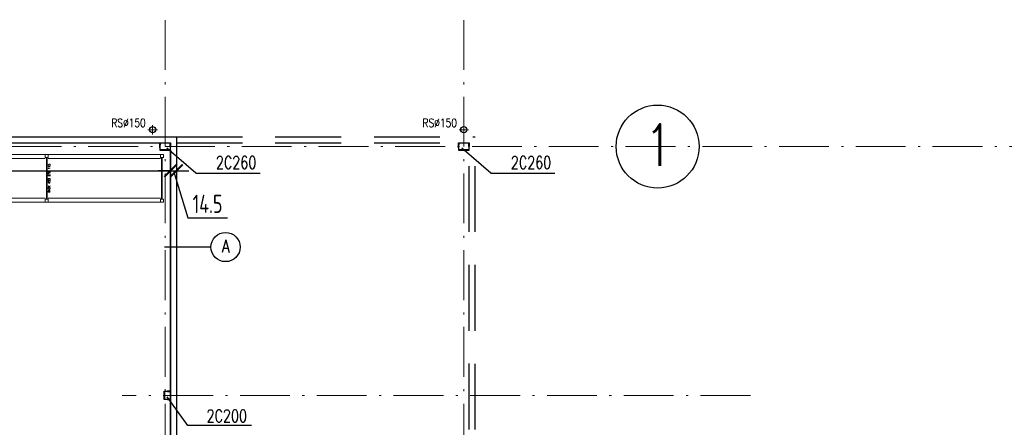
# Model space of a CAD drawing. Extents: x 153948 to 285449, y -89387 to -60195.
# Tile 87 of 108: x 259210 to 261583, y -75516 to -74534. Entities that reach past the tile are written whole.
import ezdxf
from ezdxf.enums import TextEntityAlignment as Align

# ---------------------------------------------------------------- set-up
doc = ezdxf.new("R2010")
doc.units = 0
doc.header["$LTSCALE"] = 100
doc.header["$MEASUREMENT"] = 0
doc.header["$PDMODE"] = 1
doc.linetypes.add('ACAD_ISO10W100', pattern=[18.5, 12, -3, 0.5, -3])
doc.linetypes.add('HIDDEN2', pattern=[4.7625, 3.175, -1.5875])
doc.layers.get('0').update_dxf_attribs({"linetype": 'CONTINUOUS'})
doc.layers.get('DEFPOINTS').update_dxf_attribs({"linetype": 'CONTINUOUS'})
for name, color, linetype in [('1', 2, 'CONTINUOUS'), ('K-STA', 2, 'CONTINUOUS'), ('R-----OP', 2, 'CONTINUOUS'), ('RYNNY', 2, 'CONTINUOUS'), ('TEXT', 11, 'CONTINUOUS'), ('TEXT1', 2, 'CONTINUOUS'), ('WYMIARY', 1, 'CONTINUOUS')]:
    doc.layers.add(name, color=color, linetype=linetype)
for name, color, linetype, lineweight in [('OSIE', 8, 'ACAD_ISO10W100', 15), ('PANELE', 3, 'CONTINUOUS', 25), ('RS REGAŁY', 7, 'CONTINUOUS', 13)]:
    doc.layers.add(name, color=color, linetype=linetype, lineweight=lineweight)
doc.styles.add('DYBY-NORMALNY-0-8-N', font='ROMANS.SHX', dxfattribs={"width": 0.8})
doc.styles.get("Standard").update_dxf_attribs({"font": 'txt.shx'})
doc.styles.add('STYLE2', font='isocp.shx', dxfattribs={"width": 0.8})
doc.styles.add('TXT3', font='SIMPLEX.SHX', dxfattribs={"width": 0.75, "height": 40})
doc.dimstyles.new('KRESKI_100', dxfattribs={"dimscale": 20, "dimtxt": 2.2, "dimasz": 1.5, "dimexe": 1.5, "dimexo": 1.5, "dimgap": 0.6, "dimtad": 1, "dimdec": 1, "dimrnd": 0.5, "dimdsep": 46, "dimtxsty": 'STYLE2', "dimblk1": 'ARCHTICK', "dimblk2": 'ARCHTICK', "dimsah": 1, "dimcen": 2.5, "dimdle": 1.5, "dimclrd": 10, "dimclre": 10, "dimclrt": 15, "dimadec": 0, "dimazin": 0, "dimtfac": 1, "dimtdec": 1, "dimtmove": 1, "dimatfit": 3, "dimldrblk": 'ARCHTICK', "dimfxl": 1.5, "dimfxlon": 1, "dimtolj": 1, "dimtzin": 0, "dimarcsym": 0})

# ---------------------------------------------------------------- blocks, each defined once
blk = doc.blocks.new('SC200X2')
at = {"layer": '1'}
for points in [[(-10, 7.5), (-10, 0), (-9.7, 0, 0.391021), (-9.1, 0.6), (-8.7, 5.6, -0.391021), (-7.6, 6.6), (7.6, 6.6, -0.391021), (8.7, 5.6), (9.1, 0.6, 0.391021), (9.7, 0), (10, 0), (10, 7.5)], [(-10, -7.5), (-10, 0), (-9.7, 0, -0.391021), (-9.1, -0.6), (-8.7, -5.6, 0.391021), (-7.6, -6.6), (7.6, -6.6, 0.391021), (8.7, -5.6), (9.1, -0.6, -0.391021), (9.7, 0), (10, 0), (10, -7.5)]]:
    blk.add_lwpolyline(points, format="xyb", close=True, dxfattribs=at)
blk = doc.blocks.new('SC260X2')
at = {"layer": '1'}
for points in [[(-13, 9), (-13, 0), (-12.4, 0), (-12.1, 7, -0.401015), (-11.1, 7.9), (11.1, 7.9, -0.401015), (12.1, 7), (12.4, 0), (13, 0), (13, 9)], [(-13, -9), (-13, 0), (-12.4, 0), (-12.1, -7, 0.401015), (-11.1, -7.9), (11.1, -7.9, 0.401015), (12.1, -7), (12.4, 0), (13, 0), (13, -9)]]:
    blk.add_lwpolyline(points, format="xyb", close=True, dxfattribs=at)
blk = doc.blocks.new('_ARCHTICK')
at = {"color": 0, "linetype": 'ByBlock', "const_width": 0.15}
blk.add_lwpolyline([(-0.5, -0.5), (0.5, 0.5)], dxfattribs=at)
blk = doc.blocks.new('*D81')
at = {"layer": 'DEFPOINTS', "color": 0, "ltscale": 0.1, "transparency": 16777216}
for p in [(260307.9, -71947), (248692.9, -74816), (260307.9, -74816)]:
    blk.add_point(p, dxfattribs=at)
at = {"layer": 'WYMIARY', "color": 10, "lineweight": -2, "ltscale": 0.1, "transparency": 16777216}
for p, q in [((248692.9, -71977), (248692.9, -71917)), ((260307.9, -71977), (260307.9, -71917)), ((248662.9, -71947), (260337.9, -71947))]:
    blk.add_line(p, q, dxfattribs=at)
at = {"layer": 'WYMIARY', "color": 10, "lineweight": -2, "ltscale": 0.1, "transparency": 16777216, "xscale": 30, "yscale": 30, "zscale": 30, "rotation": 180}
blk.add_blockref('_ARCHTICK', (248692.9, -71947), dxfattribs=at)
at = {"layer": 'WYMIARY', "color": 10, "lineweight": -2, "ltscale": 0.1, "transparency": 16777216, "xscale": 30, "yscale": 30, "zscale": 30}
blk.add_blockref('_ARCHTICK', (260307.9, -71947), dxfattribs=at)
at = {"layer": 'WYMIARY', "color": 15, "ltscale": 0.1, "transparency": 16777216, "insert": (254500.4, -71913), "char_height": 44, "attachment_point": 5, "style": 'STYLE2'}
blk.add_mtext('\\A1;11615', dxfattribs=at)
blk = doc.blocks.new('*D82')
at = {"layer": 'DEFPOINTS', "color": 0, "ltscale": 0.1, "transparency": 16777216}
for p in [(259587.9, -72027), (259587.9, -72107), (260307.9, -74816)]:
    blk.add_point(p, dxfattribs=at)
at = {"layer": 'WYMIARY', "color": 10, "lineweight": -2, "ltscale": 0.1, "transparency": 16777216}
for p, q in [((259587.9, -72057), (259587.9, -71997)), ((260307.9, -72057), (260307.9, -71997)), ((260337.9, -72027), (259557.9, -72027))]:
    blk.add_line(p, q, dxfattribs=at)
at = {"layer": 'WYMIARY', "color": 10, "lineweight": -2, "ltscale": 0.1, "transparency": 16777216, "xscale": 30, "yscale": 30, "zscale": 30, "rotation": 180}
blk.add_blockref('_ARCHTICK', (259587.9, -72027), dxfattribs=at)
at = {"layer": 'WYMIARY', "color": 10, "lineweight": -2, "ltscale": 0.1, "transparency": 16777216, "xscale": 30, "yscale": 30, "zscale": 30}
blk.add_blockref('_ARCHTICK', (260307.9, -72027), dxfattribs=at)
at = {"layer": 'WYMIARY', "color": 15, "ltscale": 0.1, "transparency": 16777216, "insert": (259947.9, -71993), "char_height": 44, "attachment_point": 5, "style": 'STYLE2'}
blk.add_mtext('\\A1;720', dxfattribs=at)
blk = doc.blocks.new('*D111')
at = {"layer": 'DEFPOINTS', "color": 0, "ltscale": 0.1, "transparency": 16777216}
for p in [(260280.4, -72107), (260307.9, -72107), (260307.9, -74816)]:
    blk.add_point(p, dxfattribs=at)
at = {"layer": 'WYMIARY', "color": 10, "lineweight": -2, "ltscale": 0.1, "transparency": 16777216}
for p, q in [((260280.4, -72107), (260280.4, -72077)), ((260307.9, -72137), (260307.9, -72077)), ((260250.4, -72107), (260337.9, -72107))]:
    blk.add_line(p, q, dxfattribs=at)
at = {"layer": 'WYMIARY', "color": 10, "lineweight": -2, "ltscale": 0.1, "transparency": 16777216, "xscale": 30, "yscale": 30, "zscale": 30, "rotation": 180}
blk.add_blockref('_ARCHTICK', (260280.4, -72107), dxfattribs=at)
at = {"layer": 'WYMIARY', "color": 10, "lineweight": -2, "ltscale": 0.1, "transparency": 16777216, "xscale": 30, "yscale": 30, "zscale": 30}
blk.add_blockref('_ARCHTICK', (260307.9, -72107), dxfattribs=at)
at = {"layer": 'WYMIARY', "color": 15, "ltscale": 0.1, "transparency": 16777216, "insert": (260225.6, -72073), "char_height": 44, "attachment_point": 5, "style": 'STYLE2'}
blk.add_mtext('\\A1;27.5', dxfattribs=at)
blk = doc.blocks.new('*D135')
at = {"layer": 'DEFPOINTS', "color": 0, "ltscale": 0.1, "transparency": 16777216}
for p in [(260307.9, -72187), (259587.9, -74816), (260307.9, -74816)]:
    blk.add_point(p, dxfattribs=at)
at = {"layer": 'WYMIARY', "color": 10, "lineweight": -2, "ltscale": 0.1, "transparency": 16777216}
for p, q in [((259587.9, -72217), (259587.9, -72157)), ((260307.9, -72217), (260307.9, -72157)), ((259557.9, -72187), (260337.9, -72187))]:
    blk.add_line(p, q, dxfattribs=at)
at = {"layer": 'WYMIARY', "color": 10, "lineweight": -2, "ltscale": 0.1, "transparency": 16777216, "xscale": 30, "yscale": 30, "zscale": 30, "rotation": 180}
blk.add_blockref('_ARCHTICK', (259587.9, -72187), dxfattribs=at)
at = {"layer": 'WYMIARY', "color": 10, "lineweight": -2, "ltscale": 0.1, "transparency": 16777216, "xscale": 30, "yscale": 30, "zscale": 30}
blk.add_blockref('_ARCHTICK', (260307.9, -72187), dxfattribs=at)
at = {"layer": 'WYMIARY', "color": 15, "ltscale": 0.1, "transparency": 16777216, "insert": (259947.9, -72153), "char_height": 44, "attachment_point": 5, "style": 'STYLE2'}
blk.add_mtext('\\A1;720', dxfattribs=at)
blk = doc.blocks.new('*D147')
at = {"layer": 'DEFPOINTS', "color": 0, "ltscale": 0.1, "transparency": 16777216}
for p in [(255385.4, -74839.5), (259573.4, -74848.5), (259573.4, -74897.7)]:
    blk.add_point(p, dxfattribs=at)
at = {"layer": 'WYMIARY', "color": 10, "lineweight": -2, "ltscale": 0.1, "transparency": 16777216}
for p, q in [((255385.4, -74869.5), (255385.4, -74927.7)), ((255355.4, -74897.7), (259603.4, -74897.7)), ((259573.4, -74878.5), (259573.4, -74927.7))]:
    blk.add_line(p, q, dxfattribs=at)
at = {"layer": 'WYMIARY', "color": 10, "lineweight": -2, "ltscale": 0.1, "transparency": 16777216, "xscale": 30, "yscale": 30, "zscale": 30, "rotation": 180}
blk.add_blockref('_ARCHTICK', (255385.4, -74897.7), dxfattribs=at)
at = {"layer": 'WYMIARY', "color": 10, "lineweight": -2, "ltscale": 0.1, "transparency": 16777216, "xscale": 30, "yscale": 30, "zscale": 30}
blk.add_blockref('_ARCHTICK', (259573.4, -74897.7), dxfattribs=at)
at = {"layer": 'WYMIARY', "color": 15, "ltscale": 0.1, "transparency": 16777216, "insert": (257479.4, -74863.7), "char_height": 44, "attachment_point": 5, "style": 'STYLE2'}
blk.add_mtext('\\A1;4188', dxfattribs=at)
blk = doc.blocks.new('*D148')
at = {"layer": 'DEFPOINTS', "color": 0, "ltscale": 0.1, "transparency": 16777216}
for p in [(259573.4, -74848.5), (259587.9, -74839.5), (259587.9, -74897.7)]:
    blk.add_point(p, dxfattribs=at)
at = {"layer": 'WYMIARY', "color": 10, "lineweight": -2, "ltscale": 0.1, "transparency": 16777216}
for p, q in [((259587.9, -74869.5), (259587.9, -74927.7)), ((259573.4, -74897.7), (259543.4, -74897.7)), ((259573.4, -74878.5), (259573.4, -74927.7)), ((259573.4, -74897.7), (259587.9, -74897.7)), ((259573.4, -74897.7), (259587.9, -74897.7)), ((259580.7, -74897.7), (259614.9, -75011.7)), ((259587.9, -74897.7), (259617.9, -74897.7)), ((259614.9, -75011.7), (259710.7, -75011.7))]:
    blk.add_line(p, q, dxfattribs=at)
at = {"layer": 'WYMIARY', "color": 10, "lineweight": -2, "ltscale": 0.1, "transparency": 16777216, "xscale": 30, "yscale": 30, "zscale": 30}
blk.add_blockref('_ARCHTICK', (259573.4, -74897.7), dxfattribs=at)
at = {"layer": 'WYMIARY', "color": 10, "lineweight": -2, "ltscale": 0.1, "transparency": 16777216, "xscale": 30, "yscale": 30, "zscale": 30, "rotation": 180}
blk.add_blockref('_ARCHTICK', (259587.9, -74897.7), dxfattribs=at)
at = {"layer": 'WYMIARY', "color": 15, "ltscale": 0.1, "transparency": 16777216, "insert": (259662.8, -74977.7), "char_height": 44, "attachment_point": 5, "style": 'STYLE2'}
blk.add_mtext('\\A1;14.5', dxfattribs=at)
blk = doc.blocks.new('*D240')
at = {"layer": 'DEFPOINTS', "color": 0, "ltscale": 0.1, "transparency": 16777216}
for p in [(260307.9, -74816), (260307.9, -85703), (263794.3, -85703)]:
    blk.add_point(p, dxfattribs=at)
at = {"layer": 'WYMIARY', "color": 10, "lineweight": -2, "ltscale": 0.1, "transparency": 16777216}
for p, q in [((263794.3, -74786), (263794.3, -85733)), ((263764.3, -74816), (263824.3, -74816)), ((263764.3, -85703), (263824.3, -85703))]:
    blk.add_line(p, q, dxfattribs=at)
at = {"layer": 'WYMIARY', "color": 10, "lineweight": -2, "ltscale": 0.1, "transparency": 16777216, "xscale": 30, "yscale": 30, "zscale": 30}
for p, rotation in [((263794.3, -74816), 90), ((263794.3, -85703), 270)]:
    blk.add_blockref('_ARCHTICK', p, dxfattribs=dict(at, rotation=rotation))
at = {"layer": 'WYMIARY', "color": 15, "ltscale": 0.1, "transparency": 16777216, "insert": (263760.3, -80259.5), "char_height": 44, "attachment_point": 5, "rotation": 90, "style": 'STYLE2'}
blk.add_mtext('\\A1;10887', dxfattribs=at)
blk = doc.blocks.new('*D242')
at = {"layer": 'DEFPOINTS', "color": 0, "ltscale": 0.1, "transparency": 16777216}
for p in [(260307.9, -74816), (263714.3, -74816), (263634.3, -83856)]:
    blk.add_point(p, dxfattribs=at)
at = {"layer": 'WYMIARY', "color": 10, "lineweight": -2, "ltscale": 0.1, "transparency": 16777216}
for p, q in [((263714.3, -83886), (263714.3, -74786)), ((263684.3, -74816), (263744.3, -74816)), ((263684.3, -83856), (263744.3, -83856))]:
    blk.add_line(p, q, dxfattribs=at)
at = {"layer": 'WYMIARY', "color": 10, "lineweight": -2, "ltscale": 0.1, "transparency": 16777216, "xscale": 30, "yscale": 30, "zscale": 30}
for p, rotation in [((263714.3, -74816), 90), ((263714.3, -83856), 270)]:
    blk.add_blockref('_ARCHTICK', p, dxfattribs=dict(at, rotation=rotation))
at = {"layer": 'WYMIARY', "color": 15, "ltscale": 0.1, "transparency": 16777216, "insert": (263680.3, -79336), "char_height": 44, "attachment_point": 5, "rotation": 90, "style": 'STYLE2'}
blk.add_mtext('\\A1;9040', dxfattribs=at)
blk = doc.blocks.new('*D260')
at = {"layer": 'DEFPOINTS', "color": 0, "ltscale": 0.1, "transparency": 16777216}
for p in [(260307.9, -74816), (263634.3, -74816), (259587.9, -75539.5)]:
    blk.add_point(p, dxfattribs=at)
at = {"layer": 'WYMIARY', "color": 10, "lineweight": -2, "ltscale": 0.1, "transparency": 16777216}
for p, q in [((263634.3, -75569.5), (263634.3, -74786)), ((263604.3, -74816), (263664.3, -74816)), ((263604.3, -75539.5), (263664.3, -75539.5))]:
    blk.add_line(p, q, dxfattribs=at)
at = {"layer": 'WYMIARY', "color": 10, "lineweight": -2, "ltscale": 0.1, "transparency": 16777216, "xscale": 30, "yscale": 30, "zscale": 30}
for p, rotation in [((263634.3, -74816), 90), ((263634.3, -75539.5), 270)]:
    blk.add_blockref('_ARCHTICK', p, dxfattribs=dict(at, rotation=rotation))
at = {"layer": 'WYMIARY', "color": 15, "ltscale": 0.1, "transparency": 16777216, "insert": (263600.3, -75177.8), "char_height": 44, "attachment_point": 5, "rotation": 90, "style": 'STYLE2'}
blk.add_mtext('\\A1;723.5', dxfattribs=at)
blk = doc.blocks.new('*D270')
at = {"layer": 'DEFPOINTS', "color": 0, "ltscale": 0.1, "transparency": 16777216}
for p in [(260307.9, -74816), (260267.4, -74830.5), (263474.3, -74830.5)]:
    blk.add_point(p, dxfattribs=at)
at = {"layer": 'WYMIARY', "color": 10, "lineweight": -2, "ltscale": 0.1, "transparency": 16777216}
for p, q in [((263474.3, -74816), (263474.3, -74786)), ((263444.3, -74816), (263504.3, -74816)), ((263474.3, -74816), (263474.3, -74830.5)), ((263444.3, -74830.5), (263504.3, -74830.5)), ((263474.3, -74830.5), (263474.3, -74860.5))]:
    blk.add_line(p, q, dxfattribs=at)
at = {"layer": 'WYMIARY', "color": 10, "lineweight": -2, "ltscale": 0.1, "transparency": 16777216, "xscale": 30, "yscale": 30, "zscale": 30}
for p, rotation in [((263474.3, -74816), 270), ((263474.3, -74830.5), 90)]:
    blk.add_blockref('_ARCHTICK', p, dxfattribs=dict(at, rotation=rotation))
at = {"layer": 'WYMIARY', "color": 15, "ltscale": 0.1, "transparency": 16777216, "insert": (263440.3, -74774.7), "char_height": 44, "attachment_point": 5, "rotation": 90, "style": 'STYLE2'}
blk.add_mtext('\\A1;14.5', dxfattribs=at)
blk = doc.blocks.new('*D271')
at = {"layer": 'DEFPOINTS', "color": 0, "ltscale": 0.1, "transparency": 16777216}
for p in [(260267.4, -74830.5), (263394.3, -74839.5), (263474.3, -74839.5)]:
    blk.add_point(p, dxfattribs=at)
at = {"layer": 'WYMIARY', "color": 10, "lineweight": -2, "ltscale": 0.1, "transparency": 16777216}
for p, q in [((263474.3, -74830.5), (263474.3, -74800.5)), ((263444.3, -74830.5), (263504.3, -74830.5)), ((263444.3, -74839.5), (263504.3, -74839.5)), ((263474.3, -74830.5), (263474.3, -74839.5)), ((263474.3, -74839.5), (263474.3, -74869.5))]:
    blk.add_line(p, q, dxfattribs=at)
at = {"layer": 'WYMIARY', "color": 10, "lineweight": -2, "ltscale": 0.1, "transparency": 16777216, "xscale": 30, "yscale": 30, "zscale": 30}
for p, rotation in [((263474.3, -74830.5), 270), ((263474.3, -74839.5), 90)]:
    blk.add_blockref('_ARCHTICK', p, dxfattribs=dict(at, rotation=rotation))
at = {"layer": 'WYMIARY', "color": 15, "ltscale": 0.1, "transparency": 16777216, "insert": (263440.3, -74869.5), "char_height": 44, "attachment_point": 5, "rotation": 90, "style": 'STYLE2'}
blk.add_mtext('\\A1;9', dxfattribs=at)
blk = doc.blocks.new('RACK 450 270 115')
at = {"color": 1}
for p, q in [((2.75, 108), (2.75, 7)), ((4.25, 108), (4.25, 7)), ((7, 115), (277.8, 115)), ((7, 105.5), (277.8, 105.5)), ((7, 9.5), (277.8, 9.5)), ((7, 0), (277.8, 0))]:
    blk.add_line(p, q, dxfattribs=at)
for points in [[(0, 108), (7, 108), (7, 115), (0, 115)], [(0, 0), (7, 0), (7, 7), (0, 7)]]:
    blk.add_lwpolyline(points, close=True, dxfattribs=at)
at = {"color": 1, "insert": (9.25, 57.5), "char_height": 5, "width": 101, "attachment_point": 5, "rotation": 90}
blk.add_mtext('RACK 450 270 115', dxfattribs=at)
blk = doc.blocks.new('NOGA RACK 450 007 115')
at = {"color": 1}
for p, q in [((2.75, 108), (2.75, 7)), ((4.25, 108), (4.25, 7))]:
    blk.add_line(p, q, dxfattribs=at)
for points in [[(0, 108), (7, 108), (7, 115), (0, 115)], [(0, 0), (7, 0), (7, 7), (0, 7)]]:
    blk.add_lwpolyline(points, close=True, dxfattribs=at)

msp = doc.modelspace()

# ---------------------------------------------------------------- linework, layer by layer
at = {"layer": 'OSIE', "ltscale": 0.1}
for p, q in [((259560.4, -86679.55), (259560.4, -73374.65)), ((260280.4, -86679.55), (260280.4, -73374.65)), ((259541.81, -74799.39), (259519.01, -74799.39)), ((259530.41, -74810.79), (259530.41, -74787.99)), ((260291.81, -74799.39), (260269.01, -74799.39)), ((260280.41, -74810.79), (260280.41, -74787.99)), ((247720.4, -74839.55), (263229.19, -74839.55)), ((260971.1, -75439.55), (259456.96, -75439.55))]:
    msp.add_line(p, q, dxfattribs=at)
at = {"layer": 'PANELE', "ltscale": 0.5}
for p, q in [((254910.4, -74816.05), (259587.9, -74816.05)), ((259587.9, -74816.05), (259587.9, -75539.55)), ((254910.4, -74830.55), (259547.4, -74830.55)), ((259573.4, -75539.55), (259573.4, -74830.55)), ((259573.4, -74848.55), (259573.4, -75539.55))]:
    msp.add_line(p, q, dxfattribs=at)
at = {"layer": 'PANELE', "color": 1, "linetype": 'HIDDEN2', "ltscale": 0.5}
for p, q in [((259587.9, -74816.05), (260307.9, -74816.05)), ((260307.9, -83856.1), (260307.9, -74816.05)), ((259587.9, -74830.55), (260267.4, -74830.55)), ((260293.4, -83856.08), (260293.4, -74848.55))]:
    msp.add_line(p, q, dxfattribs=at)
at = {"layer": 'R-----OP'}
msp.add_line((259559.26, -75081.41), (259671, -75081.41), dxfattribs=at)
msp.add_circle((259706.18, -75081.8), 35.19, dxfattribs=at)
at = {"layer": 'RYNNY', "ltscale": 0.1}
for centre in [(259530.41, -74799.02), (260280.41, -74799.02)]:
    msp.add_circle(centre, 7.5, dxfattribs=at)
at = {"layer": 'TEXT'}
for p, q in [((259634.9, -74903.75), (259564.6, -74843.3)), ((260345.7, -74903.75), (260275.4, -74843.3)), ((259634.9, -74903.75), (259789.43, -74903.75)), ((260345.7, -74903.75), (260500.23, -74903.75)), ((259615.28, -75512.19), (259565.4, -75443.3)), ((259769.1, -75512.19), (259615.28, -75512.19))]:
    msp.add_line(p, q, dxfattribs=at)
at = {"layer": 'TEXT1'}
msp.add_circle((260747.62, -74839.55), 100, dxfattribs=at)

# ---------------------------------------------------------------- block references
at = {"layer": 'K-STA', "ltscale": 0.5, "xscale": -1}
for p in [(259560.4, -74839.55), (260280.4, -74839.55)]:
    msp.add_blockref('SC260X2', p, dxfattribs=at)
at = {"layer": 'K-STA', "ltscale": 0.5, "xscale": -1, "rotation": 90}
msp.add_blockref('SC200X2', (259565.9, -75439.55), dxfattribs=at)
at = {"layer": 'RS REGAŁY'}
for name, p in [('RACK 450 270 115', (258993.8, -74973.55)), ('RACK 450 270 115', (259271.6, -74973.55)), ('NOGA RACK 450 007 115', (259549.4, -74973.55))]:
    msp.add_blockref(name, p, dxfattribs=at)

# ---------------------------------------------------------------- texts
at = {"layer": 'R-----OP', "color": 2, "style": 'DYBY-NORMALNY-0-8-N', "width": 0.8}
for p in [(259472.43, -74782.48), (260222.43, -74782.48)]:
    msp.add_text('RS%%c150', height=20, dxfattribs=at).set_placement(p, align=Align.MIDDLE)
at = {"layer": 'R-----OP', "style": 'DYBY-NORMALNY-0-8-N', "width": 0.8}
msp.add_text('A', height=30, dxfattribs=at).set_placement((259706.58, -75079.69), align=Align.MIDDLE)
at = {"layer": 'TEXT', "style": 'TXT3', "width": 0.75}
for s, p in [('2C260', (259682.91, -74893.06)), ('2C260', (260393.71, -74893.06)), ('2C200', (259660.47, -75503.9))]:
    msp.add_text(s, height=30, dxfattribs=at).set_placement(p)
at = {"layer": 'TEXT1', "style": 'TXT3', "width": 0.75}
msp.add_text('1', height=100, dxfattribs=at).set_placement((260717.83, -74886.19))

# ---------------------------------------------------------------- dimensions: what is measured, and where the dimension line sits
at = {"layer": 'WYMIARY', "ltscale": 0.1}
for base, p1, p2, picture, middle in [((260307.9, -71946.96), (248692.9, -74816.05), (260307.9, -74816.05), '*D81', (254500.4, -71912.96)), ((259587.9, -72026.96), (260307.9, -74816.05), (259587.9, -72106.96), '*D82', (259947.9, -71992.95)), ((260307.9, -72186.96), (259587.9, -74816.05), (260307.9, -74816.05), '*D135', (259947.9, -72152.95)), ((259573.4, -74897.7), (255385.4, -74839.55), (259573.4, -74848.55), '*D147', (257479.4, -74863.7)), ((259587.9, -74897.7), (259573.4, -74848.55), (259587.9, -74839.55), '*D148', (259626.85, -74977.7))]:
    dim = msp.add_linear_dim(base=base, p1=p1, p2=p2, dimstyle='KRESKI_100', dxfattribs=at)
    dim.commit()
    dim.dimension.update_dxf_attribs({"geometry": picture, "text_midpoint": middle})
dim = msp.add_linear_dim(base=(260307.9, -72106.96), p1=(260280.4, -72106.96), p2=(260307.9, -74816.05), dimstyle='KRESKI_100', dxfattribs=at)
dim.commit()
dim.dimension.update_dxf_attribs({"geometry": '*D111', "text_midpoint": (260225.61, -72106.96), "dimtype": 160})
for base, p1, p2, picture, middle in [((263474.26, -74830.55), (260307.9, -74816.05), (260267.4, -74830.55), '*D270', (263474.26, -74774.68)), ((263474.26, -74839.55), (260267.4, -74830.55), (263394.26, -74839.55), '*D271', (263474.26, -74869.55))]:
    dim = msp.add_linear_dim(base=base, p1=p1, p2=p2, angle=90, dimstyle='KRESKI_100', dxfattribs=at)
    dim.commit()
    dim.dimension.update_dxf_attribs({"geometry": picture, "text_midpoint": middle, "dimtype": 160})
for base, p1, p2, picture, middle in [((263634.26, -74816.05), (259587.9, -75539.55), (260307.9, -74816.05), '*D260', (263600.26, -75177.8)), ((263794.26, -85703.05), (260307.9, -74816.05), (260307.9, -85703.05), '*D240', (263760.26, -80259.55)), ((263714.26, -74816.05), (263634.26, -83856.05), (260307.9, -74816.05), '*D242', (263680.26, -79336.05))]:
    dim = msp.add_linear_dim(base=base, p1=p1, p2=p2, angle=90, dimstyle='KRESKI_100', dxfattribs=at)
    dim.commit()
    dim.dimension.update_dxf_attribs({"geometry": picture, "text_midpoint": middle})

doc.saveas('drawing.dxf')
